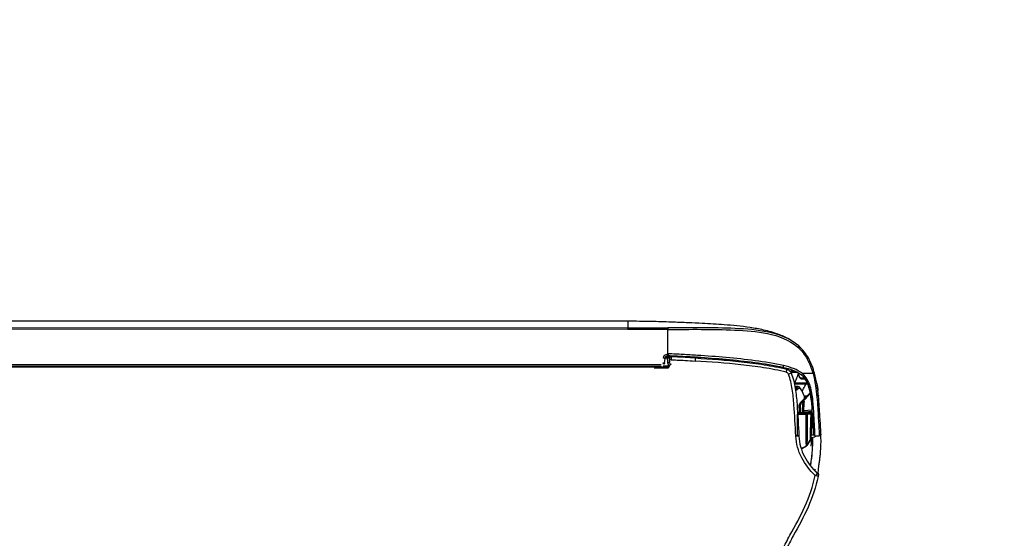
# Model space of a CAD drawing. Header units: millimetres. Extents: x -424979 to 718034, y -72486 to 344972.
# Tile 220 of 256: x 586494 to 587212, y 145477 to 145855. Entities that reach past the tile are written whole.
import ezdxf
from ezdxf.xclip import XClip

# ---------------------------------------------------------------- set-up
doc = ezdxf.new("R2010")
doc.units = ezdxf.units.MM
doc.header["$MEASUREMENT"] = 0
doc.header["$XCLIPFRAME"] = 0
doc.layers.add('IS_KLIM_urządzenia', color=3, linetype='Continuous')
doc.layers.add('Rysunki i obrazki', color=7, linetype='Continuous')
doc.layers.add('SKAN - RZUT_7_0_Nr_pióra__1', color=7, linetype='Continuous', lineweight=13)
picture_1 = doc.add_image_def('image7.tif', size_in_pixel=(14115, 7016))

# ---------------------------------------------------------------- blocks, each defined once
blk = doc.blocks.new('Rysunek_7_7', base_point=(-247133.12, 120862.67))
at = {"layer": 'SKAN - RZUT_7_0_Nr_pióra__1', "color": 7, "lineweight": 13}
image = blk.add_image(picture_1, insert=(-306883.09, 91162.66), size_in_units=(119499.94, 59400.02), dxfattribs=at)
image.set_boundary_path([(-0.5, -0.5), (14114.5, 7015.5)])
blk = doc.blocks.new('G$CFEA986A8')
at = {"layer": 'IS_KLIM_urządzenia', "linetype": 'Continuous'}
for p, q in [((3.24, 36.01), (3.24, 36.02)), ((3.24, 36.02), (3.24, 36.01)), ((2.71, 28.23), (3.1, 35.54)), ((3.1, 35.54), (3.1, 35.54)), ((2.73, 27.62), (4.82, 27.62)), ((2.74, 28.23), (2.74, 28.23)), ((2.74, 27.41), (5, 27.61)), ((5.25, 27.13), (2.77, 26.91)), ((3.03, 28.23), (3.03, 28.23)), ((4.22, 28.23), (4.22, 28.23)), ((4.55, 28.23), (4.55, 28.23)), ((3.18, 21.95), (5.57, 24.34)), ((5.93, 24.34), (3.22, 21.63)), ((5.57, 24.34), (5.44, 24.33)), ((5.57, 24.34), (5.85, 24.61)), ((5.93, 24.34), (5.57, 24.34)), ((6.02, 24.44), (5.93, 24.34)), ((46.34, 14.13), (46.34, 14)), ((50.7, 14.13), (46.34, 14.13)), ((46.52, 13.99), (46.52, 13.96)), ((46.52, 13.96), (921.55, 13.84)), ((46.52, 13.51), (46.52, 13.96)), ((48, 13.51), (46.52, 13.51)), ((47.59, 12.8), (47.38, 11.3)), ((48.58, 13.7), (919.48, 13.58)), ((919.48, 13.06), (48.58, 13.18)), ((46.54, 9.92), (46.54, 2.46)), ((46.64, 11.21), (47.36, 11.21)), ((46.64, 11.21), (46.64, 10.75)), ((47.11, 10.75), (46.64, 10.75)), ((58.73, 0), (909.33, -0.12)), ((58.74, 2.46), (909.33, 2.34)), ((909.33, 1.87), (58.74, 1.98)), ((58.74, 0), (58.74, 1.98))]:
    blk.add_line(p, q, dxfattribs=at)
for points in [[(37.64, 10.75, 0), (37.64, 10.76, 0), (37.64, 10.76, 0), (37.64, 10.77, 0), (37.64, 10.78, 0), (37.64, 10.79, 0), (37.64, 10.8, 0), (37.64, 10.81, 0), (37.64, 10.82, 0), (37.64, 10.83, 0), (37.64, 10.84, 0), (37.64, 10.84, 0), (37.65, 10.85, 0), (37.65, 10.86, 0), (37.65, 10.87, 0), (37.65, 10.88, 0), (37.65, 10.89, 0), (37.65, 10.9, 0), (37.65, 10.91, 0), (37.65, 10.92, 0), (37.65, 10.92, 0), (37.65, 10.93, 0), (37.65, 10.94, 0), (37.65, 10.95, 0), (37.65, 10.96, 0), (37.65, 10.97, 0), (37.65, 10.98, 0), (37.65, 10.99, 0), (37.65, 11, 0), (37.65, 11, 0), (37.65, 11.01, 0), (37.65, 11.02, 0), (37.65, 11.03, 0), (37.65, 11.04, 0), (37.65, 11.05, 0), (37.65, 11.06, 0), (37.65, 11.07, 0), (37.65, 11.08, 0), (37.65, 11.08, 0), (37.65, 11.09, 0), (37.65, 11.1, 0), (37.65, 11.11, 0), (37.65, 11.12, 0), (37.65, 11.13, 0), (37.66, 11.14, 0), (37.66, 11.15, 0), (37.66, 11.16, 0), (37.66, 11.16, 0), (37.66, 11.17, 0), (37.66, 11.18, 0), (37.66, 11.19, 0)], [(37.72, 10.74, 0), (37.72, 10.75, 0), (37.72, 10.76, 0), (37.72, 10.77, 0), (37.72, 10.78, 0), (37.72, 10.79, 0), (37.72, 10.79, 0), (37.72, 10.8, 0), (37.72, 10.81, 0), (37.72, 10.82, 0), (37.72, 10.83, 0), (37.73, 10.84, 0), (37.73, 10.85, 0), (37.73, 10.86, 0), (37.73, 10.87, 0), (37.73, 10.87, 0), (37.73, 10.88, 0), (37.73, 10.89, 0), (37.73, 10.9, 0), (37.73, 10.91, 0), (37.73, 10.92, 0), (37.73, 10.93, 0), (37.73, 10.94, 0), (37.73, 10.95, 0), (37.73, 10.95, 0), (37.73, 10.96, 0), (37.73, 10.97, 0), (37.73, 10.98, 0), (37.73, 10.99, 0), (37.73, 11, 0), (37.73, 11.01, 0), (37.73, 11.02, 0), (37.73, 11.03, 0), (37.73, 11.03, 0), (37.73, 11.04, 0), (37.73, 11.05, 0), (37.73, 11.06, 0), (37.73, 11.07, 0), (37.73, 11.08, 0), (37.73, 11.09, 0), (37.73, 11.1, 0), (37.73, 11.11, 0), (37.73, 11.11, 0), (37.73, 11.12, 0), (37.73, 11.13, 0), (37.74, 11.14, 0), (37.74, 11.15, 0), (37.74, 11.16, 0), (37.74, 11.17, 0), (37.74, 11.18, 0), (37.74, 11.19, 0)]]:
    blk.add_polyline3d(points, dxfattribs=at)
at = {"layer": 'IS_KLIM_urządzenia', "linetype": 'Continuous', "extrusion": (0, 0, -1)}
for centre, radius, start, end in [((-1.84, 46.94), 1, 314.7826, 11.7219), ((-0.53, 34.35), 0.5, 357.2068, 90), ((-1.83, 34.35), 0.5, 90, 177.181), ((-46.64, 11.25), 0.5, 270, 357), ((-46.39, 11.44), 1, 188, 264.2856), ((-46.39, 11.42), 1.5, 188, 264.2856)]:
    blk.add_arc(centre, radius, start, end, dxfattribs=at)
at = {"layer": 'IS_KLIM_urządzenia', "linetype": 'Continuous', "extrusion": (-1.54693e-05, -6.12303e-17, -1)}
blk.add_arc((-3.24, 28.23, -0.01), 0.498, 270, 359.4983, dxfattribs=at)
at = {"layer": 'IS_KLIM_urządzenia', "linetype": 'Continuous'}
for centre, start, end in [((2.5, 23.81), 5.1428, 5.6972), ((48.11, 12.87), 160.3327, 163.928), ((45.54, 11.27), 267.736, 0)]:
    blk.add_arc(centre, 0.5, start, end, dxfattribs=at)
for centre, major_axis, ratio, start_param, end_param in [((1.84, 46.94), (0.979, -0.203), 0.056856, 3.141593, 4.651384), ((1.84, 46.94), (0.704, 0.71), 0.020204, 1.651706, 3.141593), ((7.71, 34.94), (-0.999, -0.049), 0.051256, 0, 1.514472), ((7.71, 34.9), (-0.999, -0.047), 0.051373, 0, 1.514578), ((3.38, 28.23), (0, -0.498), 0.705765, 4.721116, 6.283185), ((3.96, 27.4), (0.499, -0.033), 0.703948, 0.778487, 1.449237), ((2.49, 23.87), (-0.498, -0.042), 0.40242, 3.141593, 4.712356), ((2.5, 23.81), (-0.498, -0.05), 0.399009, 3.140125, 4.706849), ((2.5, 23.81), (-0.498, -0.045), 0.399039, 3.141593, 4.710711), ((5.85, 24.61), (-0.177, 0.177), 0.009872, 3.141593, 4.709921), ((6.36, 25.91), (0.25, 0.009), 0.004928, 6.283059, 7.845078), ((1.28, 22.79), (0.498, 0.048), 0.655613, 3.140676, 4.596546), ((6.84, 20.48), (0.38, 0.325), 0.906204, 2.398026, 3.130887), ((7.44, 20.5), (-0.376, 0.33), 0.885836, 0.804441, 2.115185), ((7.76, 20.85), (-0.367, 0.34), 0.8822, 0.840111, 2.138766), ((8.04, 20.89), (0.282, 0.413), 0.898755, 2.160862, 3.167773), ((2.45, 15.93), (0.482, 0.133), 0.040619, 3.141593, 4.662666), ((5.63, 15.93), (-0.326, -0.379), 0.006066, 1.506881, 3.141593), ((5.72, 17.3), (0, 0.2), 0.576627, 4.721116, 6.283185), ((6.49, 16.72), (0.192, 0.056), 0.184381, 5.301873, 6.283185), ((8.07, 15.3), (0, 0.2), 0.433029, 4.721116, 6.283185), ((8.86, 15.62), (0.19, -0.061), 0.210046, 2.527177, 3.153928), ((8.96, 15.32), (-0.191, 0.059), 0.212832, 4.135574, 5.657225), ((9.97, 16.14), (-0.925, -0.381), 0.043497, 0, 1.508611), ((10.63, 15.55), (-0.263, -0.965), 0.021464, 4.784953, 6.283185), ((8.8, 14.85), (0.18, 0.087), 0.196125, 5.117147, 6.283185), ((11.38, 13.51), (-0.117, -0.486), 0.019962, 3.141593, 4.771045), ((45.52, 13.53), (0.02, 0.5), 1, 3.141593, 4.708057), ((45.52, 13.53), (-0.02, -0.5), 0.999999, 0, 1.547993), ((45.57, 13.52), (-0.02, -0.5), 0.955746, 0, 1.547846), ((46.52, 13.46), (0.5, -0.017), 0.998628, 1.605655, 3.113607), ((46.52, 13.46), (-0.5, 0.017), 0.093825, 4.715665, 5.983293), ((46.57, 12.58), (0.499, 0.026), 0.09496, 3.141593, 4.707412), ((48.08, 12.73), (0.495, -0.07), 0.051828, 3.141593, 4.719673), ((48.11, 12.87), (0.48, -0.138), 0.050296, 3.141584, 4.726878), ((39.42, 10.08), (0.996, -0.087), 0.841749, 1.62689, 2.181571), ((45.54, 11.73), (0.5, 0), 0.093428, 4.788501, 6.283185), ((46.64, 11.25), (0.499, 0.026), 0.096366, 3.141593, 4.707339), ((46.39, 9.94), (0, -0.5), 0.000142, 3.141593, 4.764749), ((46.54, 9.95), (0.05, -0.498), 0.005219, 3.141593, 4.764488), ((47.87, 11.23), (0.495, -0.07), 0.051828, 3.141593, 4.719673), ((7.1, 7.87), (0.331, 0.375), 0.006851, 3.141593, 4.648558), ((46.54, 2.49), (0, 0.5), 0.000013, 3.173368, 4.660029)]:
    blk.add_ellipse(centre, major_axis=major_axis, ratio=ratio, start_param=start_param, end_param=end_param, dxfattribs=at)
at = {"layer": 'IS_KLIM_urządzenia', "linetype": 'Continuous', "extrusion": (0, 0, -1)}
for centre, major_axis, ratio, start_param, end_param in [((3.24, 28.23), (0.352, -0.352), 0.999998, 0.785397, 2.347467), ((48.58, 12.65), (-0.13, -1.08), 0.917565, 1.59215, 1.795783), ((-21.42, 382.85), (-1476.17, -4886.86), 0.031997, 4.778832, 4.778918), ((7.64, 474.84), (-1862.82, -6167.7), 0.025163, 4.780022, 4.78009), ((5.18, 514.21), (-1939.65, -6425.41), 0.026246, 4.782823, 4.782889)]:
    blk.add_ellipse(centre, major_axis=major_axis, ratio=ratio, start_param=start_param, end_param=end_param, dxfattribs=at)
at = {"layer": 'IS_KLIM_urządzenia', "linetype": 'Continuous'}
for points, knots in [([(0.86, 47.14), (2.21, 53.63), (5.22, 59.45), (9.22, 66.61), (10.01, 68.05), (11.28, 71.07), (11.73, 72.68), (12.3, 75.96), (12.44, 77.6), (12.52, 80.9), (12.49, 82.59), (12.38, 84.21)], [0, 0, 0, 0, 0.5, 0.5, 0.625, 0.625, 0.75, 0.75, 0.875, 0.875, 1, 1, 1, 1]), ([(13.31, 84.26), (13.43, 82.58), (13.45, 80.92), (13.38, 77.59), (13.25, 75.94), (12.69, 72.64), (12.26, 71.01), (11.03, 67.94), (10.25, 66.49), (7.83, 62.15), (6.23, 59.26), (3.53, 53.27), (2.44, 50.17), (1.77, 46.9)], [0, 0, 0, 0, 0.125, 0.125, 0.25, 0.25, 0.375, 0.375, 0.5, 0.5, 0.75, 0.75, 1, 1, 1, 1]), ([(0.79, 46.38), (0.81, 46.35), (0.83, 46.15), (0.82, 45.56), (0.75, 44.68), (0.59, 43.52), (0.41, 42.19), (0.23, 40.79), (0.06, 38.91), (-0.02, 36.7), (0.03, 34.49), (0.09, 33.16), (0.12, 32.58)], [0, 0, 0, 0, 0.12885, 0.245282, 0.335122, 0.40726, 0.471799, 0.536509, 0.604482, 0.745543, 0.884733, 1, 1, 1, 1]), ([(6.71, 34.89), (6.66, 35.97), (6.51, 37.05), (5.93, 39.13), (5.52, 40.14), (4.02, 42.98), (2.67, 44.7), (1.13, 46.23)], [0, 0, 0, 0, 0.25, 0.25, 0.5, 0.5, 1, 1, 1, 1]), ([(1.77, 46.9), (3.4, 45.28), (4.82, 43.46), (6.4, 40.45), (6.84, 39.38), (7.45, 37.17), (7.6, 36.03), (7.65, 34.88)], [0, 0, 0, 0, 0.5, 0.5, 0.75, 0.75, 1, 1, 1, 1]), ([(3.15, 43.79), (3.12, 43.57), (3.04, 42.96), (2.88, 41.81), (2.7, 40.4), (2.54, 38.56), (2.49, 36.85), (2.5, 35.65), (2.51, 35.23)], [0, 0, 0, 0, 0.089993, 0.237107, 0.37975, 0.527052, 0.833503, 1, 1, 1, 1]), ([(3.13, 43.63), (3.06, 43.24), (2.83, 41.75), (2.67, 40.26), (2.59, 39.15)], [0, 0, 0, 0, 0.261547, 1, 1, 1, 1]), ([(3.01, 37.92), (3, 37.79), (2.99, 37.66), (2.97, 37.49), (2.97, 37.46), (2.96, 37.42)], [0, 0, 0, 0, 0.794972, 0.794972, 1, 1, 1, 1]), ([(3.24, 36.01), (3.24, 35.99), (3.25, 35.75), (3.24, 34.97), (3.24, 34.63), (3.22, 33.9), (3.2, 33.49), (3.13, 31.47), (3.07, 29.85), (3.01, 28.23)], [0, 0, 0, 0, 0.25, 0.25, 0.375, 0.375, 0.5, 0.5, 1, 1, 1, 1]), ([(3.25, 36.01), (3.24, 36), (3.2, 35.94), (3.15, 35.84), (3.12, 35.72), (3.11, 35.65), (3.1, 35.62), (3.1, 35.62), (3.1, 35.62), (3.1, 35.62), (3.1, 35.61), (3.18, 36.23), (3.09, 35.5), (3.1, 35.58), (3.1, 35.58)], [0, 0, 0, 0, 0.004098, 0.020773, 0.033488, 0.040418, 0.042471, 0.042689, 0.042703, 0.042705, 0.042705, 0.045311, 0.81751, 1, 1, 1, 1]), ([(3.24, 36.01), (3.49, 36.42), (3.74, 36.82), (4.08, 37.39), (4.18, 37.55), (4.28, 37.72)], [0, 0, 0, 0, 0.711043, 0.711043, 1, 1, 1, 1]), ([(3.24, 36.01), (3.5, 36.43), (3.75, 36.85), (4.1, 37.41), (4.19, 37.57), (4.28, 37.72)], [0, 0, 0, 0, 0.731926, 0.731926, 1, 1, 1, 1]), ([(4.29, 37.71), (3.97, 37.19), (3.65, 36.67), (3.3, 36.1), (3.27, 36.06), (3.24, 36.01)], [0, 0, 0, 0, 0.917621, 0.917621, 1, 1, 1, 1]), ([(3.24, 36.01), (3.24, 36.01), (3.24, 36.01), (3.24, 36.01), (3.24, 36.01), (3.24, 36.01)], [0, 0, 0, 0, 0.266653, 0.266653, 1, 1, 1, 1]), ([(3.24, 36.01), (3.24, 36.01), (3.24, 36.01), (3.24, 36.01), (3.24, 36.01), (3.24, 36.01), (3.24, 36.01), (3.24, 36.01)], [0, 0, 0, 0, 0.156997, 0.156997, 0.784985, 0.784985, 1, 1, 1, 1]), ([(4.2, 28.23), (4.2, 29.24), (4.2, 30.24), (4.21, 32.24), (4.2, 33.27), (4.22, 35.2), (4.25, 36.11), (4.29, 37.36), (4.3, 37.7), (4.29, 37.71)], [0, 0, 0, 0, 0.25, 0.25, 0.5, 0.5, 0.75, 0.75, 1, 1, 1, 1]), ([(4.28, 37.72), (4.28, 37.72), (4.28, 37.72), (4.28, 37.72), (4.28, 37.72), (4.28, 37.72)], [0, 0, 0, 0, 0.500001, 0.500001, 1, 1, 1, 1]), ([(4.45, 37.88), (4.45, 37.88), (4.43, 37.87), (4.42, 37.86), (4.4, 37.84), (4.37, 37.82), (4.35, 37.8), (4.32, 37.76), (4.29, 37.72), (4.29, 37.72)], [0, 0, 0, 0, 0.029241, 0.088276, 0.151647, 0.25725, 0.525964, 0.992323, 1, 1, 1, 1]), ([(4.44, 37.88), (4.44, 37.88), (4.44, 37.88), (4.44, 37.88), (4.44, 37.88), (4.44, 37.88)], [0, 0, 0, 0, 0.593674, 0.593674, 1, 1, 1, 1]), ([(4.44, 37.87), (4.45, 37.85), (4.46, 37.53), (4.52, 36.29), (4.55, 35.36), (4.57, 33.39), (4.56, 32.34), (4.56, 30.29), (4.55, 29.26), (4.55, 28.23)], [0, 0, 0, 0, 0.25, 0.25, 0.5, 0.5, 0.75, 0.75, 1, 1, 1, 1]), ([(0.03, 34.32), (0.03, 34.32), (0.05, 33.82), (0.16, 31.93), (0.24, 30.52), (0.46, 27.06), (0.57, 24.97), (1, 20.5), (1.33, 18.12), (1.97, 15.8)], [0, 0, 0, 0, 0.25, 0.25, 0.5, 0.5, 0.75, 0.75, 1, 1, 1, 1]), ([(2.43, 15.91), (1.79, 18.29), (1.47, 20.73), (1.05, 25.3), (0.94, 27.43), (0.73, 30.97), (0.65, 32.4), (0.55, 34.34), (0.52, 34.85), (0.53, 34.85)], [0, 0, 0, 0, 0.25, 0.25, 0.5, 0.5, 0.75, 0.75, 1, 1, 1, 1]), ([(3.08, 35.41), (2.6, 35.32), (2.12, 35.16), (1.64, 34.89), (1.62, 34.88), (1.59, 34.86)], [0, 0, 0, 0, 0.948448, 0.948448, 1, 1, 1, 1]), ([(1.83, 34.85), (1.83, 34.85), (1.87, 33.81), (2.08, 30.02), (2.21, 27.26), (2.47, 24.07)], [0, 0, 0, 0, 0.5, 0.5, 1, 1, 1, 1]), ([(2.99, 23.91), (2.73, 26.99), (2.59, 29.69), (2.38, 33.37), (2.33, 34.37), (2.33, 34.37)], [0, 0, 0, 0, 0.500106, 0.500106, 1, 1, 1, 1]), ([(2.71, 28.23), (2.79, 29.71), (2.87, 31.19), (2.97, 33.03), (2.98, 33.41), (3.02, 34.12), (3.04, 34.46), (3.08, 35.26), (3.1, 35.51), (3.1, 35.54)], [0, 0, 0, 0, 0.5, 0.5, 0.625, 0.625, 0.75, 0.75, 1, 1, 1, 1]), ([(3.1, 35.54), (3.1, 35.58), (3.1, 35.55), (3.1, 35.54), (3.1, 35.54), (3.1, 35.54)], [0, 0, 0, 0, 0.5, 0.5, 1, 1, 1, 1]), ([(3.1, 35.54), (3.1, 35.54), (3.1, 35.54), (3.1, 35.54), (3.1, 35.54), (3.1, 35.54)], [0, 0, 0, 0, 0.501823, 0.501823, 1, 1, 1, 1]), ([(3.1, 35.54), (3.1, 35.54), (3.1, 35.54), (3.1, 35.54), (3.1, 35.54), (3.1, 35.54)], [0, 0, 0, 0, 0.497529, 0.497529, 1, 1, 1, 1]), ([(6.71, 34.85), (6.71, 34.85), (6.71, 34.85), (6.71, 34.86), (6.71, 34.88), (6.71, 34.89)], [0, 0, 0, 0, 0.001471, 0.001471, 1, 1, 1, 1]), ([(9.05, 15.75), (8.42, 17.27), (8.08, 18.84), (7.57, 22), (7.42, 23.6), (7.06, 28.42), (6.86, 31.65), (6.71, 34.85)], [0, 0, 0, 0, 0.25, 0.25, 0.5, 0.5, 1, 1, 1, 1]), ([(7.11, 34.81), (7.11, 34.78), (7.11, 34.74), (7.11, 33.65), (7.11, 32.55), (7.11, 30.39), (7.11, 29.31), (7.11, 28.23)], [0, 0, 0, 0, 0.017199, 0.017199, 0.508599, 0.508599, 1, 1, 1, 1]), ([(7.65, 34.88), (7.65, 34.88), (7.65, 34.88), (7.65, 34.87), (7.66, 34.86), (7.66, 34.84)], [0, 0, 0, 0, 0.001414, 0.001414, 1, 1, 1, 1]), ([(7.66, 34.84), (7.81, 31.68), (8, 28.52), (8.36, 23.79), (8.5, 22.21), (8.99, 19.1), (9.32, 17.56), (9.93, 16.07)], [0, 0, 0, 0, 0.5, 0.5, 0.75, 0.75, 1, 1, 1, 1]), ([(0.12, 32.67), (0.12, 32.66), (0.12, 32.66), (0.12, 32.65), (0.12, 32.65), (0.12, 32.64), (0.12, 32.64), (0.12, 32.64)], [0, 0, 0, 0, 0.491862, 0.491862, 0.745898, 0.745898, 1, 1, 1, 1]), ([(2.71, 28.23), (2.71, 28.23), (2.73, 28.23), (2.81, 28.23), (2.86, 28.23), (2.96, 28.23), (2.98, 28.23), (3.01, 28.23)], [0, 0, 0, 0, 0.429968, 0.429968, 0.860069, 0.860069, 1, 1, 1, 1]), ([(2.74, 28.23), (2.74, 28.23), (2.75, 28.23), (2.8, 28.23), (2.84, 28.23), (2.94, 28.23), (2.98, 28.23), (3.03, 28.23)], [0, 0, 0, 0, 0.311909, 0.311909, 0.74389, 0.74389, 1, 1, 1, 1]), ([(3.38, 27.74), (3.34, 27.74), (3.31, 27.74), (3.27, 27.74), (3.25, 27.74), (3.24, 27.74), (3.24, 27.74), (3.24, 27.74)], [0, 0, 0, 0, 0.429844, 0.429844, 0.859217, 0.859217, 1, 1, 1, 1]), ([(4.56, 27.74), (4.44, 27.74), (4.31, 27.74), (4.06, 27.74), (3.93, 27.74), (3.66, 27.74), (3.52, 27.74), (3.38, 27.74)], [0, 0, 0, 0, 0.316882, 0.316882, 0.640659, 0.640659, 1, 1, 1, 1]), ([(4.2, 28.23), (4.24, 28.23), (4.29, 28.23), (4.39, 28.23), (4.44, 28.23), (4.52, 28.23), (4.53, 28.23), (4.55, 28.23)], [0, 0, 0, 0, 0.437327, 0.437327, 0.874715, 0.874715, 1, 1, 1, 1]), ([(4.56, 27.74), (4.51, 27.74), (4.42, 27.76), (4.31, 27.88), (4.24, 28.04), (4.23, 28.17), (4.22, 28.23)], [0, 0, 0, 0, 0.28901, 0.499661, 0.756628, 1, 1, 1, 1]), ([(4.22, 28.23), (4.27, 28.23), (4.37, 28.23), (4.49, 28.23), (4.55, 28.23)], [0, 0, 0, 0, 0.500276, 1, 1, 1, 1]), ([(4.56, 27.74), (4.56, 27.74), (4.56, 27.74), (4.56, 27.75), (4.56, 27.76), (4.56, 27.78), (4.56, 27.8), (4.55, 27.84), (4.55, 27.86), (4.55, 27.9), (4.55, 27.93), (4.55, 27.98), (4.55, 28.01), (4.55, 28.1), (4.55, 28.16), (4.55, 28.23)], [0, 0, 0, 0, 0.125, 0.125, 0.25, 0.25, 0.375, 0.375, 0.5, 0.5, 0.625, 0.625, 0.75, 0.75, 1, 1, 1, 1]), ([(4.55, 28.23), (4.95, 28.23), (5.36, 28.23), (5.99, 28.23), (6.21, 28.23), (6.62, 28.23), (6.8, 28.23), (7.03, 28.23), (7.07, 28.23), (7.11, 28.23)], [0, 0, 0, 0, 0.474817, 0.474817, 0.737386, 0.737386, 0.953021, 0.953021, 1, 1, 1, 1]), ([(7.11, 28.23), (6.67, 28.23), (6.22, 28.23), (5.37, 28.23), (4.96, 28.23), (4.55, 28.23)], [0, 0, 0, 0, 0.51841, 0.51841, 1, 1, 1, 1]), ([(7.11, 27.74), (7.03, 27.74), (6.94, 27.74), (6.49, 27.74), (6.13, 27.74), (5.36, 27.74), (4.96, 27.74), (4.56, 27.74)], [0, 0, 0, 0, 0.097737, 0.097737, 0.528149, 0.528149, 1, 1, 1, 1]), ([(5, 27.61), (5.04, 27.61), (5.07, 27.6), (5.13, 27.56), (5.16, 27.53), (5.21, 27.45), (5.22, 27.41), (5.24, 27.31), (5.25, 27.26), (5.25, 27.18), (5.25, 27.15), (5.25, 27.13)], [0, 0, 0, 0, 0.247479, 0.247479, 0.496795, 0.496795, 0.717384, 0.717384, 0.907765, 0.907765, 1, 1, 1, 1]), ([(5.22, 24.33), (5.23, 24.5), (5.24, 24.66), (5.29, 25.49), (5.34, 26.16), (5.4, 27.13), (5.42, 27.43), (5.44, 27.74)], [0, 0, 0, 0, 0.146562, 0.146562, 0.73281, 0.73281, 1, 1, 1, 1]), ([(5.66, 27.74), (5.61, 26.91), (5.55, 26.08), (5.48, 24.95), (5.46, 24.64), (5.44, 24.33)], [0, 0, 0, 0, 0.72849, 0.72849, 1, 1, 1, 1]), ([(6.36, 25.91), (6.35, 26.08), (6.35, 26.24), (6.33, 26.85), (6.31, 27.29), (6.3, 27.74)], [0, 0, 0, 0, 0.274035, 0.274035, 1, 1, 1, 1]), ([(6.54, 27.74), (6.55, 27.64), (6.55, 27.54), (6.57, 26.93), (6.59, 26.42), (6.61, 25.92)], [0, 0, 0, 0, 0.164291, 0.164291, 1, 1, 1, 1]), ([(2.48, 24.01), (2.6, 22.61), (2.81, 21.15), (3.72, 18.3), (4.46, 16.92), (5.61, 15.91)], [0, 0, 0, 0, 0.5, 0.5, 1, 1, 1, 1]), ([(5.22, 24.33), (5.2, 24.33), (5.19, 24.33), (5.14, 24.33), (5.1, 24.33), (5.07, 24.33)], [0, 0, 0, 0, 0.325415, 0.325415, 1, 1, 1, 1]), ([(5.44, 24.33), (5.41, 24.33), (5.38, 24.33), (5.33, 24.33), (5.3, 24.33), (5.26, 24.33), (5.24, 24.33), (5.22, 24.33), (5.22, 24.33), (5.22, 24.33)], [0, 0, 0, 0, 0.315815, 0.315815, 0.631664, 0.631664, 0.946964, 0.946964, 1, 1, 1, 1]), ([(5.85, 24.61), (5.99, 24.75), (6.1, 24.92), (6.27, 25.27), (6.33, 25.46), (6.36, 25.74), (6.36, 25.83), (6.36, 25.91)], [0, 0, 0, 0, 0.410681, 0.410681, 0.822529, 0.822529, 1, 1, 1, 1]), ([(6.61, 25.92), (6.61, 25.82), (6.61, 25.72), (6.57, 25.4), (6.51, 25.18), (6.33, 24.81), (6.22, 24.65), (6.07, 24.48), (6.05, 24.46), (6.02, 24.44)], [0, 0, 0, 0, 0.177731, 0.177731, 0.59018, 0.59018, 0.940555, 0.940555, 1, 1, 1, 1]), ([(0.78, 22.75), (0.79, 22.7), (0.79, 22.67), (0.8, 22.61), (0.8, 22.59), (0.8, 22.57), (0.8, 22.57), (0.8, 22.59), (0.8, 22.6), (0.8, 22.61)], [0, 0, 0, 0, 0.272721, 0.272721, 0.545029, 0.545029, 0.816327, 0.816327, 1, 1, 1, 1]), ([(0.8, 22.62), (0.8, 22.61), (0.8, 22.58), (0.8, 22.58), (0.8, 22.57), (0.8, 22.56), (0.8, 22.55), (0.81, 22.53), (0.82, 22.47), (0.86, 22.37), (0.95, 22.25), (1.09, 22.16), (1.21, 22.12), (1.28, 22.13), (1.28, 22.13)], [0, 0, 0, 0, 0.067693, 0.176783, 0.191923, 0.20101, 0.210642, 0.23464, 0.289457, 0.395964, 0.591763, 0.776207, 0.974695, 1, 1, 1, 1]), ([(2.99, 23.85), (3, 23.81), (3, 23.77), (3.01, 23.64), (3.02, 23.54), (3.05, 23.29), (3.07, 23.13), (3.12, 22.73), (3.15, 22.48), (3.24, 21.89), (3.31, 21.55), (3.54, 20.47), (3.75, 19.74), (4.26, 18.52), (4.52, 18.02), (4.84, 17.55)], [0, 0, 0, 0, 0.01825, 0.01825, 0.060304, 0.060304, 0.132525, 0.132525, 0.246095, 0.246095, 0.402611, 0.402611, 0.74532, 0.74532, 1, 1, 1, 1]), ([(5.96, 16.31), (4.87, 17.25), (4.17, 18.54), (3.31, 21.19), (3.11, 22.55), (2.99, 23.85)], [0, 0, 0, 0, 0.5, 0.5, 1, 1, 1, 1]), ([(5.76, 21.33), (5.6, 21.04), (5.45, 20.74), (5.04, 19.97), (4.79, 19.48), (4.54, 19)], [0, 0, 0, 0, 0.379029, 0.379029, 1, 1, 1, 1]), ([(5.3, 22.33), (5.24, 22.47), (5.2, 22.67), (5.14, 23.06), (5.12, 23.23), (5.11, 23.41)], [0, 0, 0, 0, 0.624288, 0.624288, 1, 1, 1, 1]), ([(7.95, 19), (7.84, 19), (7.73, 19), (7.18, 19), (6.75, 19), (6.13, 19), (5.95, 19), (5.2, 19), (4.63, 19), (4.07, 19)], [0, 0, 0, 0, 0.084494, 0.084494, 0.422472, 0.422472, 0.560579, 0.560579, 1, 1, 1, 1]), ([(4.15, 18.8), (4.53, 18.8), (4.9, 18.8), (5.72, 18.8), (6.16, 18.8), (6.86, 18.8), (7.12, 18.8), (7.57, 18.8), (7.77, 18.8), (7.97, 18.8)], [0, 0, 0, 0, 0.296997, 0.296997, 0.640532, 0.640532, 0.845161, 0.845161, 1, 1, 1, 1]), ([(6.97, 20.49), (6.88, 20.38), (6.78, 20.33), (6.57, 20.3), (6.46, 20.36), (6.36, 20.47)], [0, 0, 0, 0, 0.456839, 0.456839, 1, 1, 1, 1]), ([(7.97, 18.8), (7.8, 18.37), (7.62, 17.93), (7.27, 17.03), (7.09, 16.55), (6.91, 16.08)], [0, 0, 0, 0, 0.478968, 0.478968, 1, 1, 1, 1]), ([(7.06, 19.82), (7.08, 19.82), (7.09, 19.82), (7.2, 19.84), (7.3, 19.92), (7.39, 20.05)], [0, 0, 0, 0, 0.174867, 0.174867, 1, 1, 1, 1]), ([(7.29, 20.84), (7.3, 20.84), (7.3, 20.85), (7.35, 20.89), (7.4, 20.91), (7.49, 20.91), (7.53, 20.9), (7.57, 20.87)], [0, 0, 0, 0, 0.062565, 0.062565, 0.548357, 0.548357, 1, 1, 1, 1]), ([(7.91, 20), (7.87, 20.01), (7.82, 20.01), (7.65, 20.02), (7.52, 20.03), (7.39, 20.05)], [0, 0, 0, 0, 0.263267, 0.263267, 1, 1, 1, 1]), ([(1.97, 15.8), (2.4, 14.23), (2.97, 12.73), (4.54, 9.9), (5.54, 8.58), (6.77, 7.49)], [0, 0, 0, 0, 0.5, 0.5, 1, 1, 1, 1]), ([(7.08, 7.84), (5.89, 8.89), (4.93, 10.17), (3.41, 12.92), (2.85, 14.38), (2.43, 15.91)], [0, 0, 0, 0, 0.5, 0.5, 1, 1, 1, 1]), ([(2.43, 15.91), (3.38, 15.91), (4.33, 15.91), (5.39, 15.91), (5.5, 15.91), (5.61, 15.91)], [0, 0, 0, 0, 0.894615, 0.894615, 1, 1, 1, 1]), ([(5.72, 17.5), (5.61, 17.5), (5.5, 17.5), (5.23, 17.5), (5.05, 17.5), (4.88, 17.5)], [0, 0, 0, 0, 0.390013, 0.390013, 1, 1, 1, 1]), ([(5.03, 17.3), (5.22, 17.3), (5.41, 17.3), (5.68, 17.3), (5.76, 17.3), (5.84, 17.3)], [0, 0, 0, 0, 0.696556, 0.696556, 1, 1, 1, 1]), ([(6.68, 16.78), (6.65, 16.88), (6.61, 16.98), (6.49, 17.14), (6.42, 17.22), (6.27, 17.35), (6.17, 17.4), (5.96, 17.48), (5.84, 17.5), (5.72, 17.5)], [0, 0, 0, 0, 0.230955, 0.230955, 0.455697, 0.455697, 0.706422, 0.706422, 1, 1, 1, 1]), ([(5.84, 17.3), (5.93, 17.3), (6.03, 17.28), (6.2, 17.22), (6.27, 17.18), (6.4, 17.08), (6.45, 17.02), (6.54, 16.88), (6.58, 16.81), (6.61, 16.72)], [0, 0, 0, 0, 0.299295, 0.299295, 0.552236, 0.552236, 0.775182, 0.775182, 1, 1, 1, 1]), ([(8.07, 15.5), (7.95, 15.5), (7.83, 15.5), (7.52, 15.5), (7.32, 15.5), (7.13, 15.5)], [0, 0, 0, 0, 0.379834, 0.379834, 1, 1, 1, 1]), ([(8.98, 14.93), (8.93, 15.03), (8.86, 15.13), (8.71, 15.28), (8.62, 15.34), (8.42, 15.44), (8.31, 15.48), (8.16, 15.5), (8.12, 15.5), (8.07, 15.5)], [0, 0, 0, 0, 0.291856, 0.291856, 0.579131, 0.579131, 0.886367, 0.886367, 1, 1, 1, 1]), ([(8.16, 15.3), (8.19, 15.3), (8.23, 15.3), (8.35, 15.28), (8.44, 15.26), (8.6, 15.18), (8.67, 15.13), (8.79, 15), (8.84, 14.93), (8.88, 14.85)], [0, 0, 0, 0, 0.114875, 0.114875, 0.424433, 0.424433, 0.71152, 0.71152, 1, 1, 1, 1]), ([(10.37, 14.59), (10.22, 14.63), (10.07, 14.69), (9.73, 14.88), (9.55, 15.02), (9.25, 15.35), (9.13, 15.55), (9.05, 15.75)], [0, 0, 0, 0, 0.262451, 0.262451, 0.631307, 0.631307, 1, 1, 1, 1]), ([(9.93, 16.07), (9.97, 15.97), (10.03, 15.87), (10.18, 15.7), (10.27, 15.63), (10.44, 15.54), (10.52, 15.51), (10.59, 15.49)], [0, 0, 0, 0, 0.368676, 0.368676, 0.737518, 0.737518, 1, 1, 1, 1]), ([(10.59, 15.49), (12.85, 14.87), (15.14, 14.47), (19.73, 13.76), (22.04, 13.48), (28.97, 12.72), (33.62, 12.36), (38.26, 12.08)], [0, 0, 0, 0, 0.25, 0.25, 0.5, 0.5, 1, 1, 1, 1]), ([(8.98, 14.93), (9.03, 14.82), (9.09, 14.7), (9.17, 14.55), (9.19, 14.51), (9.21, 14.48)], [0, 0, 0, 0, 0.758703, 0.758703, 1, 1, 1, 1]), ([(38.2, 11.15), (33.53, 11.44), (28.86, 11.8), (21.88, 12.56), (19.56, 12.85), (14.94, 13.56), (12.64, 13.97), (10.37, 14.59)], [0, 0, 0, 0, 0.5, 0.5, 0.75, 0.75, 1, 1, 1, 1]), ([(11.36, 13.48), (14.22, 12.79), (17.12, 12.35), (22.95, 11.58), (25.87, 11.28), (31.72, 10.75), (34.65, 10.54), (39.05, 10.26), (40.52, 10.18), (43.45, 10.02), (44.92, 9.92), (46.39, 9.92)], [0, 0, 0, 0, 0.25, 0.25, 0.5, 0.5, 0.75, 0.75, 0.875, 0.875, 1, 1, 1, 1]), ([(46.39, 10.44), (44.92, 10.44), (43.46, 10.55), (40.54, 10.7), (39.08, 10.78), (34.7, 11.06), (31.78, 11.28), (25.95, 11.8), (23.04, 12.1), (17.23, 12.87), (14.34, 13.31), (11.49, 13.99)], [0, 0, 0, 0, 0.125, 0.125, 0.25, 0.25, 0.5, 0.5, 0.75, 0.75, 1, 1, 1, 1]), ([(26.23, 12.1), (26.23, 12.1), (27.71, 11.94), (30.67, 11.69), (31.17, 11.65), (31.69, 11.61)], [0, 0, 0, 0, 0.843393, 0.843393, 1, 1, 1, 1]), ([(45.58, 11.68), (44.96, 11.71), (44.35, 11.74), (42.93, 11.81), (42.13, 11.85), (40.31, 11.96), (39.29, 12.02), (38.27, 12.08)], [0, 0, 0, 0, 0.252696, 0.252696, 0.581919, 0.581919, 1, 1, 1, 1]), ([(46.04, 12.68), (46.04, 12.69), (46.03, 12.7), (46.01, 12.77), (45.98, 12.81), (45.9, 12.9), (45.86, 12.93), (45.76, 12.99), (45.71, 13.01), (45.63, 13.02), (45.61, 13.02), (45.59, 13.02)], [0, 0, 0, 0, 0.061755, 0.061755, 0.342553, 0.342553, 0.621501, 0.621501, 0.898216, 0.898216, 1, 1, 1, 1]), ([(46.52, 13.99), (46.46, 13.99), (46.41, 13.98), (46.3, 13.94), (46.25, 13.91), (46.16, 13.84), (46.13, 13.8), (46.07, 13.7), (46.04, 13.65), (46.03, 13.56), (46.02, 13.53), (46.02, 13.5)], [0, 0, 0, 0, 0.217569, 0.217569, 0.437754, 0.437754, 0.661951, 0.661951, 0.88823, 0.88823, 1, 1, 1, 1]), ([(46.02, 13.5), (46.02, 13.5), (46.02, 13.5), (46.02, 13.5), (46.02, 13.5), (46.02, 13.49)], [0, 0, 0, 0, 0.709938, 0.709938, 1, 1, 1, 1]), ([(46.04, 13.49), (46.05, 13.49), (46.05, 13.49), (46.07, 13.48), (46.1, 13.48), (46.16, 13.47), (46.19, 13.47), (46.26, 13.46), (46.31, 13.45), (46.41, 13.45), (46.47, 13.45), (46.52, 13.45)], [0, 0, 0, 0, 0.054361, 0.054361, 0.324109, 0.324109, 0.492664, 0.492664, 0.757067, 0.757067, 1, 1, 1, 1]), ([(46.14, 11.23), (46.12, 11.56), (46.1, 11.89), (46.08, 12.33), (46.07, 12.44), (46.07, 12.55)], [0, 0, 0, 0, 0.752617, 0.752617, 1, 1, 1, 1]), ([(46.24, 13.21), (46.29, 13.25), (46.34, 13.29), (46.43, 13.37), (46.47, 13.4), (46.51, 13.44), (46.52, 13.44), (46.52, 13.45)], [0, 0, 0, 0, 0.516625, 0.516625, 0.987493, 0.987493, 1, 1, 1, 1]), ([(46.24, 13.21), (46.27, 13.19), (46.29, 13.17), (46.39, 13.06), (46.45, 12.96), (46.54, 12.75), (46.56, 12.64), (46.57, 12.53)], [0, 0, 0, 0, 0.128768, 0.128768, 0.564386, 0.564386, 1, 1, 1, 1]), ([(46.34, 14), (46.4, 14), (46.46, 14), (46.52, 13.99), (46.52, 13.99), (46.52, 13.99)], [0, 0, 0, 0, 0.980312, 0.980312, 1, 1, 1, 1]), ([(46.57, 12.53), (46.58, 12.2), (46.6, 11.87), (46.62, 11.42), (46.63, 11.32), (46.64, 11.21)], [0, 0, 0, 0, 0.752217, 0.752217, 1, 1, 1, 1]), ([(38.2, 11.15), (39.21, 11.09), (40.23, 11.03), (42.04, 10.93), (42.83, 10.89), (44.26, 10.83), (44.89, 10.8), (45.52, 10.77)], [0, 0, 0, 0, 0.415101, 0.415101, 0.741354, 0.741354, 1, 1, 1, 1]), ([(39.44, 10.92), (40.46, 10.91), (41.48, 10.89), (42.88, 10.87), (43.26, 10.86), (43.64, 10.86)], [0, 0, 0, 0, 0.726317, 0.726317, 1, 1, 1, 1]), ([(45.24, 10.83), (45.24, 10.82), (45.24, 10.81), (45.25, 10.72), (45.25, 10.63), (45.25, 10.52), (45.25, 10.51), (45.25, 10.5)], [0, 0, 0, 0, 0.096435, 0.096435, 0.929868, 0.929868, 1, 1, 1, 1]), ([(45.52, 10.77), (45.52, 10.77), (45.52, 10.78), (45.53, 10.8), (45.53, 10.84), (45.54, 10.93), (45.55, 10.97), (45.55, 11.08), (45.56, 11.17), (45.57, 11.37), (45.57, 11.47), (45.57, 11.62), (45.58, 11.65), (45.58, 11.68)], [0, 0, 0, 0, 0.104471, 0.104471, 0.333219, 0.333219, 0.476288, 0.476288, 0.705049, 0.705049, 0.934054, 0.934054, 1, 1, 1, 1]), ([(46.04, 11.27), (46.04, 11.27), (46.04, 11.28), (46.04, 11.29), (46.04, 11.31), (46.04, 11.35), (46.04, 11.37), (46.04, 11.43), (46.04, 11.47), (46.04, 11.57), (46.04, 11.62), (46.04, 11.7), (46.04, 11.71), (46.04, 11.73)], [0, 0, 0, 0, 0.101232, 0.101232, 0.330942, 0.330942, 0.474618, 0.474618, 0.704242, 0.704242, 0.933906, 0.933906, 1, 1, 1, 1]), ([(46.39, 10.44), (46.44, 10.44), (46.49, 10.45), (46.66, 10.47), (46.77, 10.51), (46.98, 10.63), (47.07, 10.71), (47.22, 10.88), (47.28, 10.99), (47.32, 11.1)], [0, 0, 0, 0, 0.117134, 0.117134, 0.393716, 0.393716, 0.693983, 0.693983, 1, 1, 1, 1]), ([(46.39, 9.92), (46.44, 9.92), (46.49, 9.92), (46.54, 9.92), (46.54, 9.92), (46.54, 9.92)], [0, 0, 0, 0, 0.999599, 0.999599, 1, 1, 1, 1]), ([(6.77, 7.49), (9.32, 5.24), (12.68, 4), (19.31, 2.6), (22.71, 2.33), (32.91, 1.87), (39.73, 1.99), (46.54, 1.99)], [0, 0, 0, 0, 0.25, 0.25, 0.5, 0.5, 1, 1, 1, 1]), ([(46.54, 2.46), (39.78, 2.46), (33.03, 2.35), (22.91, 2.79), (19.53, 3.05), (12.95, 4.41), (9.66, 5.57), (7.08, 7.84)], [0, 0, 0, 0, 0.5, 0.5, 0.75, 0.75, 1, 1, 1, 1]), ([(9.37, 5.63), (9.49, 5.56), (10.61, 4.91), (13.28, 3.72), (17.38, 2.59), (21.48, 1.87), (25.45, 1.39), (29.2, 1.06), (32.75, 0.83), (36.39, 0.63), (40.66, 0.43), (45.83, 0.23), (51.96, 0.05), (56.37, 0), (58.74, 0)], [0, 0, 0, 0, 0.008566, 0.076169, 0.171242, 0.259595, 0.342985, 0.421868, 0.488451, 0.555392, 0.638641, 0.74036, 0.860715, 1, 1, 1, 1]), ([(58.74, 1.98), (58.4, 1.98), (58.07, 1.98), (56.4, 1.98), (55.07, 1.99), (51.34, 1.99), (48.94, 1.99), (46.54, 1.99)], [0, 0, 0, 0, 0.081967, 0.081967, 0.409835, 0.409835, 1, 1, 1, 1])]:
    blk.add_open_spline(points, degree=3, knots=knots, dxfattribs=at)
for points, degree in [([(0.77, 46.44), (0.76, 46.55), (0.76, 46.66), (0.78, 46.77)], 3), ([(0.77, 46.67), (0.75, 46.58), (0.77, 46.46)], 2), ([(0.78, 46.71), (0.77, 46.67)], 1), ([(0.77, 46.44), (0.77, 46.45), (0.77, 46.46), (0.77, 46.46)], 3), ([(1.12, 46.25), (0.98, 46.27), (0.82, 46.34), (0.77, 46.44)], 3), ([(1.81, 44.89), (1.84, 45.06), (1.87, 45.24), (1.9, 45.41)], 3), ([(2.99, 35.39), (2.99, 36.07), (2.97, 36.75), (2.96, 37.42)], 3), ([(3.24, 36.01), (3.16, 35.87), (3.11, 35.71), (3.1, 35.54)], 3), ([(3.24, 36.01), (3.59, 36.58), (3.94, 37.15), (4.28, 37.72)], 3), ([(4.28, 37.71), (3.76, 36.86), (3.24, 36)], 2), ([(4.28, 37.72), (4.28, 37.72), (4.28, 37.72), (4.28, 37.72)], 3), ([(4.29, 37.71), (4.33, 37.78), (4.38, 37.83), (4.44, 37.87)], 3), ([(4.44, 37.88), (4.99, 38.23), (5.55, 38.58), (6.17, 38.76)], 3), ([(4.44, 37.88), (4.99, 38.23), (5.55, 38.58), (6.17, 38.76)], 3), ([(4.44, 37.88), (4.95, 38.2), (5.46, 38.52), (6, 38.7)], 3), ([(4.44, 37.87), (4.94, 38.19), (5.46, 38.51), (6, 38.7)], 3), ([(4.44, 37.88), (4.44, 37.88), (4.44, 37.88), (4.44, 37.88)], 3), ([(4.44, 37.88), (4.44, 37.88), (4.44, 37.88), (4.44, 37.88)], 3), ([(5.12, 38.29), (4.79, 38.1), (4.45, 37.88)], 2), ([(6, 38.7), (5.7, 38.6), (5.4, 38.45), (5.12, 38.29)], 3), ([(6, 38.7), (5.79, 38.63), (5.59, 38.54)], 2), ([(1.83, 34.85), (1.4, 34.85), (0.96, 34.85), (0.53, 34.85)], 3), ([(2.31, 34.46), (2.54, 34.58), (2.78, 34.68), (3.03, 34.75)], 3), ([(2.71, 28.23), (3.1, 35.54)], 1), ([(3.1, 35.54), (2.71, 28.23)], 1), ([(3.1, 35.54), (2.71, 28.23)], 1), ([(2.81, 35.36), (2.86, 35.45), (2.91, 35.54), (2.97, 35.63)], 3), ([(3.1, 35.58), (3.1, 35.58)], 1), ([(3.1, 35.54), (3.1, 35.54), (3.1, 35.54), (3.1, 35.54)], 3), ([(3.1, 35.54), (3.1, 35.54), (3.1, 35.54), (3.1, 35.54)], 3), ([(0.12, 32.64), (0.12, 32.62), (0.12, 32.59), (0.12, 32.57)], 3), ([(2.92, 32.14), (2.76, 32.15), (2.6, 32.16), (2.45, 32.17)], 3), ([(2.92, 32.12), (2.76, 32.13), (2.61, 32.14), (2.45, 32.14)], 3), ([(3.24, 27.74), (2.98, 27.74), (2.74, 27.97), (2.74, 28.23)], 3), ([(3.24, 27.74), (2.98, 27.74), (2.74, 27.97), (2.74, 28.23)], 3), ([(3.24, 27.74), (2.98, 27.74), (2.75, 27.97), (2.74, 28.23)], 3), ([(3.01, 28.23), (3.4, 28.23), (3.8, 28.23), (4.2, 28.23)], 3), ([(3.03, 28.23), (3.43, 28.23), (3.82, 28.23), (4.22, 28.23)], 3), ([(3.99, 27.75), (3.99, 27.7), (3.99, 27.66), (4, 27.62)], 3), ([(4.47, 27.59), (4.48, 27.65), (4.48, 27.71), (4.49, 27.76)], 3), ([(4.81, 27.59), (4.82, 27.64), (4.82, 27.69), (4.82, 27.74)], 3), ([(4.95, 27.74), (4.95, 27.69), (4.94, 27.65), (4.94, 27.6)], 3), ([(5.25, 27.13), (5.19, 26.2), (5.13, 25.26), (5.07, 24.33)], 3), ([(7.11, 28.23), (7.11, 28.23)], 1), ([(2.47, 24.07), (2.47, 24.05), (2.48, 24.03), (2.48, 24.01)], 3), ([(6.54, 25.37), (6.57, 25.4), (6.59, 25.42), (6.62, 25.45)], 3), ([(6.61, 25.92), (6.61, 25.77), (6.62, 25.61), (6.62, 25.46)], 3), ([(6.62, 25.45), (6.62, 25.61), (6.61, 25.76), (6.61, 25.92)], 3), ([(6.62, 25.46), (6.62, 25.46), (6.62, 25.46), (6.62, 25.46)], 3), ([(6.62, 25.45), (6.62, 25.46), (6.62, 25.46), (6.62, 25.46)], 3), ([(0.78, 22.75), (0.79, 22.65), (0.8, 22.62)], 2), ([(1.29, 18.88), (1.16, 19.65), (1.04, 20.45), (0.94, 21.27)], 3), ([(2.99, 23.86), (2.99, 23.91)], 1), ([(2.99, 23.88), (2.99, 23.89), (2.99, 23.9), (2.99, 23.91)], 3), ([(3.07, 23), (3.04, 23.3), (3.01, 23.6), (2.99, 23.91)], 3), ([(4.39, 22.8), (4.65, 22.8), (4.92, 22.8), (5.18, 22.8)], 3), ([(5.15, 23), (4.96, 23), (4.77, 23), (4.59, 23)], 3), ([(6.36, 20.47), (5.9, 21.01), (5.56, 21.63), (5.3, 22.33)], 3), ([(6.48, 20.17), (6.66, 19.86), (7.06, 19.84)], 2), ([(7.29, 20.84), (7.18, 20.72), (7.08, 20.61), (6.97, 20.49)], 3), ([(7.06, 19.82), (7.74, 19.77)], 1), ([(7.39, 20.05), (7.49, 20.16), (7.6, 20.28), (7.71, 20.39)], 3), ([(7.71, 20.39), (7.78, 20.39), (7.86, 20.39), (7.93, 20.38)], 3), ([(5.61, 15.91), (7.22, 14.52), (9.31, 13.97), (11.36, 13.48)], 3), ([(11.49, 13.99), (9.53, 14.46), (7.5, 14.98), (5.96, 16.31)], 3), ([(6.61, 16.72), (6.73, 16.31), (6.86, 15.9), (7.01, 15.5)], 3), ([(7.11, 15.5), (6.95, 15.92), (6.81, 16.34), (6.68, 16.78)], 3), ([(7.51, 15.3), (7.73, 15.3), (7.94, 15.3), (8.16, 15.3)], 3), ([(8.59, 15.34), (8.64, 15.45), (8.68, 15.57), (8.71, 15.69)], 3), ([(8.82, 15.39), (8.78, 15.49), (8.74, 15.59), (8.71, 15.69)], 3), ([(8.82, 15.39), (8.8, 15.33), (8.78, 15.28), (8.77, 15.22)], 3), ([(8.92, 15.74), (8.89, 15.63), (8.85, 15.51), (8.82, 15.39)], 3), ([(8.93, 14.96), (8.99, 15.07), (9.04, 15.2), (9.08, 15.32)], 3), ([(9.08, 15.32), (9.1, 15.4), (9.13, 15.48), (9.15, 15.55)], 3), ([(9.21, 14.47), (9.13, 14.63), (9.05, 14.78), (8.98, 14.93)], 3), ([(10.84, 14.47), (10.8, 14.33), (10.76, 14.19), (10.72, 14.05)], 3), ([(12.42, 14.09), (12.38, 13.95), (12.34, 13.81)], 2), ([(12.41, 13.79), (12.43, 13.89), (12.46, 13.98), (12.48, 14.08)], 3), ([(12.7, 14.03), (12.67, 13.94), (12.65, 13.84), (12.63, 13.74)], 3), ([(12.84, 13.7), (12.86, 13.8), (12.89, 13.89), (12.91, 13.99)], 3), ([(16.78, 13.3), (16.75, 13.18), (16.72, 13.05), (16.69, 12.93)], 3), ([(38.2, 11.15), (38.2, 11.15), (38.23, 11.58), (38.26, 12.08)], 3), ([(46.34, 14.13), (46.34, 14.13), (46.34, 14.13), (46.34, 14.13)], 3), ([(46.52, 13.51), (46.52, 13.49), (46.52, 13.47), (46.52, 13.45)], 3), ([(38.51, 11.12), (38.5, 11.02), (38.49, 10.92), (38.48, 10.82)], 3), ([(39.02, 11.1), (39.26, 11.09), (39.51, 11.07), (39.75, 11.06)], 3), ([(43.76, 10.85), (44.25, 10.85), (44.75, 10.84), (45.24, 10.83)], 3), ([(46.39, 10.83), (46.18, 10.83), (45.97, 10.83), (45.75, 10.83)], 3), ([(46.49, 10.45), (46.45, 10.45), (46.42, 10.44), (46.39, 10.44)], 3), ([(6.63, 7.62), (6.47, 7.76), (6.31, 7.91), (6.16, 8.07)], 3), ([(46.54, 2.46), (50.6, 2.46), (54.67, 2.46), (58.74, 2.46)], 3), ([(58.74, 2.46), (58.74, 2.21), (58.74, 1.99), (58.74, 1.98)], 3)]:
    blk.add_open_spline(points, degree=degree, dxfattribs=at)

msp = doc.modelspace()

# ---------------------------------------------------------------- block references
at = {"layer": 'IS_KLIM_urządzenia', "xscale": 2.4, "yscale": 2.4, "zscale": 2.4, "rotation": 179.9922287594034}
msp.add_blockref('G$CFEA986A8', (587078.21, 145634.87), dxfattribs=at)
at = {"layer": 'Rysunki i obrazki', "color": 151, "linetype": 'Continuous', "lineweight": 20, "true_color": 0x80c2ff}
ref = msp.add_blockref('Rysunek_7_7', (578150.82, 164030.11), dxfattribs=at)
XClip(ref).set_block_clipping_path([(-306883.0907464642, 91162.6626359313), (-187383.1463020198, 150562.679302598)])

doc.saveas('drawing.dxf')
